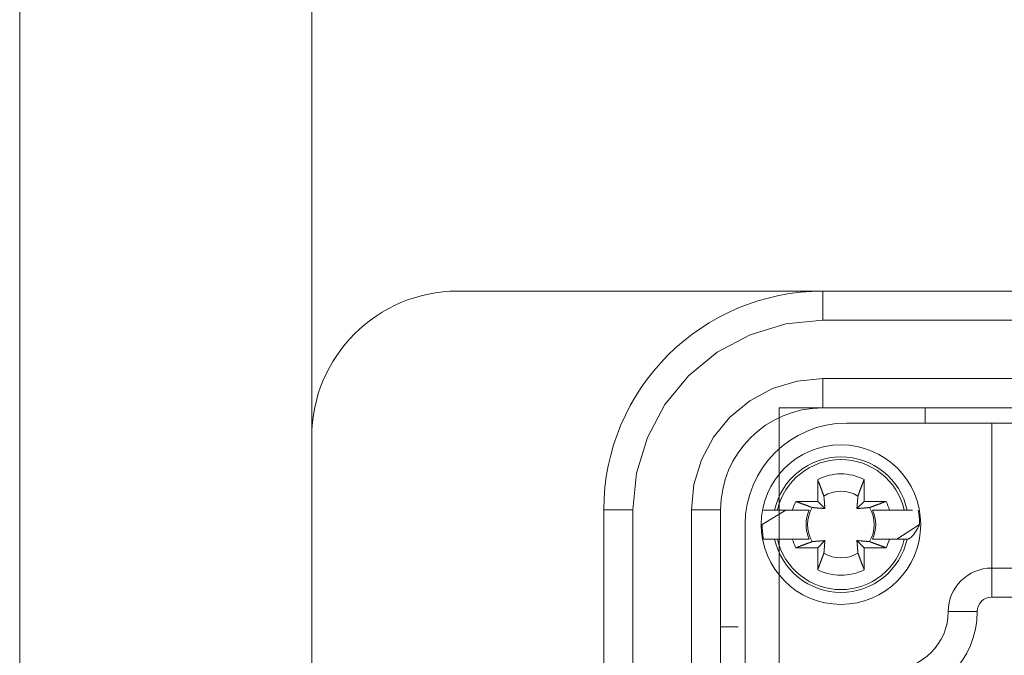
# Model space of a CAD drawing. Header units: millimetres. Extents: x 12388 to 56229, y -202 to 7369.
# Tile 38 of 88: x 20906 to 21041, y 2185 to 2272. Entities that reach past the tile are written whole.
import ezdxf

# ---------------------------------------------------------------- set-up
doc = ezdxf.new("R2010")
doc.units = ezdxf.units.MM
doc.header["$LTSCALE"] = 40
doc.layers.add('도면층1', color=1, linetype='Continuous')

# ---------------------------------------------------------------- blocks, each defined once
blk = doc.blocks.new('0099')
at = {"layer": '도면층1', "linetype": 'Continuous', "lineweight": 0}
for p, q in [((20966.14, 2234.54), (21016.14, 2234.54)), ((21016.14, 2234.54), (21016.14, 2230.54)), ((21016.14, 2234.54), (21196.14, 2234.54)), ((21016.14, 2230.54), (21196.14, 2230.54)), ((21196.14, 2222.54), (21016.14, 2222.54)), ((21016.14, 2222.54), (21016.14, 2218.54)), ((21016.14, 2218.54), (21196.14, 2218.54)), ((21030.14, 2216.49), (21030.14, 2218.54)), ((21019.41, 2216.45), (21039.28, 2216.45)), ((21039.28, 2216.45), (21046.32, 2216.45)), ((21039.28, 2216.45), (21039.28, 2196.58)), ((20946.14, 2082.54), (20946.14, 2214.54)), ((21015.44, 2205.72), (21015.44, 2208.73)), ((21021.8, 2208.73), (21021.8, 2205.72)), ((21012.43, 2205.72), (21015.44, 2205.72)), ((21015.44, 2205.72), (21016.42, 2204.74)), ((21020.81, 2204.74), (21021.8, 2205.72)), ((21021.8, 2205.72), (21024.8, 2205.72)), ((20986.14, 2092.54), (20986.14, 2204.54)), ((20986.14, 2204.54), (20990.14, 2204.54)), ((20990.14, 2204.54), (20990.14, 2092.54)), ((20998.14, 2204.54), (20998.14, 2092.54)), ((21002.14, 2204.54), (20998.14, 2204.54)), ((21002.14, 2092.54), (21002.14, 2204.54)), ((21011.06, 2204.53), (21007.84, 2202.54)), ((21009.55, 2204.53), (21008.02, 2204.53)), ((21009.55, 2204.53), (21009.93, 2204.53)), ((21009.93, 2204.53), (21011.96, 2204.53)), ((21025.27, 2204.53), (21022.96, 2204.53)), ((21025.28, 2204.53), (21027.31, 2204.53)), ((21027.31, 2204.53), (21027.69, 2204.53)), ((21005.51, 2202.54), (21005.51, 2174.72)), ((21026.28, 2200.55), (21029.4, 2202.54)), ((21008.02, 2200.55), (21009.55, 2200.55)), ((21009.93, 2200.55), (21009.55, 2200.55)), ((21011.96, 2200.55), (21009.93, 2200.55)), ((21016.42, 2200.35), (21015.44, 2199.36)), ((21021.8, 2199.36), (21020.81, 2200.35)), ((21022.96, 2200.55), (21024.14, 2200.55)), ((21027.31, 2200.55), (21025.28, 2200.55)), ((21027.69, 2200.55), (21027.31, 2200.55)), ((21015.44, 2199.36), (21012.43, 2199.36)), ((21015.44, 2196.36), (21015.44, 2199.36)), ((21021.8, 2199.36), (21021.8, 2196.36)), ((21024.8, 2199.36), (21021.8, 2199.36)), ((21052.99, 2196.58), (21039.28, 2196.58)), ((21039.28, 2196.58), (21039.28, 2192.61)), ((21052.99, 2192.61), (21039.28, 2192.61)), ((21033.32, 2190.62), (21037.3, 2190.62)), ((21002.14, 2188.54), (21004.56, 2188.54))]:
    blk.add_line(p, q, dxfattribs=at)
at = {"layer": '도면층1', "linetype": 'Continuous', "lineweight": 15}
for p, q in [((21202.14, 2218.54), (21010.14, 2218.54)), ((21010.14, 2218.54), (21010.14, 2078.54))]:
    blk.add_line(p, q, dxfattribs=at)
at = {"layer": '도면층1', "linetype": 'Continuous', "lineweight": 0, "flags": 128}
for points in [[(21016.14, 2230.54), (21011.06, 2230.04), (21006.19, 2228.56), (21001.69, 2226.16), (20997.75, 2222.93), (20994.52, 2218.99), (20992.12, 2214.49), (20990.64, 2209.61), (20990.14, 2204.54)], [(20998.14, 2204.54), (20998.48, 2208.05), (20999.51, 2211.43), (21001.17, 2214.54), (21003.41, 2217.27), (21006.14, 2219.51), (21009.25, 2221.17), (21012.62, 2222.2), (21016.14, 2222.54)]]:
    blk.add_lwpolyline(points, dxfattribs=at)
at = {"layer": '도면층1', "linetype": 'Continuous', "lineweight": 0}
for points in [[(21016.29, 2206.46), (21016.27, 2206.52, 0.000042), (21016.24, 2206.58, 0.00004), (21016.22, 2206.64, 0.000039), (21016.2, 2206.7, 0.000038), (21016.17, 2206.77, 0.000036), (21016.15, 2206.83, 0.000035), (21016.12, 2206.9, 0.000034), (21016.1, 2206.97, 0.000033), (21016.07, 2207.04, 0.000032), (21016.05, 2207.1, 0.000031), (21016.02, 2207.18, 0.00003), (21015.99, 2207.25, 0.000029), (21015.97, 2207.32, 0.000028), (21015.94, 2207.39, 0.000027), (21015.91, 2207.47, 0.000027), (21015.88, 2207.54, 0.000026), (21015.85, 2207.62, 0.000025), (21015.83, 2207.7, 0.000025), (21015.8, 2207.78, 0.000023), (21015.77, 2207.86, 0.000021), (21015.74, 2207.94, 0.000023), (21015.7, 2208.02, 0.000027), (21015.67, 2208.11, 0.000019), (21015.64, 2208.19, 0.000007), (21015.61, 2208.27, 0.000027), (21015.58, 2208.36, 0.000044), (21015.52, 2208.52, 0.00002), (21015.44, 2208.73, 0.000011)], [(21021.8, 2208.73), (21021.76, 2208.63, 0.000021), (21021.73, 2208.54, 0.000021), (21021.7, 2208.45, 0.000022), (21021.66, 2208.36, 0.000023), (21021.63, 2208.28, 0.000023), (21021.6, 2208.19, 0.000024), (21021.57, 2208.11, 0.000024), (21021.53, 2208.02, 0.000025), (21021.5, 2207.94, 0.000026), (21021.47, 2207.86, 0.000027), (21021.44, 2207.78, 0.000027), (21021.41, 2207.7, 0.000028), (21021.38, 2207.62, 0.000029), (21021.36, 2207.54, 0.00003), (21021.33, 2207.47, 0.000031), (21021.3, 2207.39, 0.000031), (21021.27, 2207.32, 0.000033), (21021.24, 2207.25, 0.000034), (21021.22, 2207.18, 0.000034), (21021.19, 2207.1, 0.000033), (21021.17, 2207.04, 0.000038), (21021.14, 2206.97, 0.000046), (21021.12, 2206.9, 0.000036), (21021.09, 2206.83, 0.000013), (21021.07, 2206.78, 0.000054), (21021.04, 2206.7, 0.000098), (21021, 2206.6, 0.000051), (21020.95, 2206.46, 0.000028)], [(21016.42, 2204.74), (21016.42, 2204.78, 0.000146), (21016.42, 2204.82, 0.00014), (21016.41, 2204.86, 0.000136), (21016.41, 2204.91, 0.000135), (21016.41, 2204.95, 0.000133), (21016.4, 2205, 0.000131), (21016.4, 2205.05, 0.000128), (21016.4, 2205.09, 0.000127), (21016.39, 2205.14, 0.000124), (21016.39, 2205.19, 0.000122), (21016.39, 2205.24, 0.00012), (21016.38, 2205.29, 0.000118), (21016.38, 2205.35, 0.000116), (21016.37, 2205.4, 0.000114), (21016.37, 2205.46, 0.000112), (21016.37, 2205.51, 0.000109), (21016.36, 2205.57, 0.000108), (21016.36, 2205.63, 0.000109), (21016.35, 2205.69, 0.000103), (21016.35, 2205.75, 0.000094), (21016.34, 2205.81, 0.000103), (21016.34, 2205.88, 0.000123), (21016.33, 2205.95, 0.000088), (21016.33, 2206.01, 0.000024), (21016.32, 2206.07, 0.000127), (21016.31, 2206.15, 0.000208), (21016.3, 2206.28, 0.000094), (21016.29, 2206.46, 0.000047)], [(21020.95, 2206.46), (21020.94, 2206.38, 0.000078), (21020.94, 2206.3, 0.000083), (21020.93, 2206.23, 0.000087), (21020.93, 2206.15, 0.000088), (21020.92, 2206.08, 0.000089), (21020.91, 2206.01, 0.000091), (21020.91, 2205.94, 0.000093), (21020.9, 2205.88, 0.000095), (21020.9, 2205.81, 0.000097), (21020.89, 2205.75, 0.000099), (21020.89, 2205.69, 0.000101), (21020.88, 2205.63, 0.000102), (21020.88, 2205.57, 0.000105), (21020.87, 2205.51, 0.000107), (21020.87, 2205.46, 0.000109), (21020.86, 2205.4, 0.00011), (21020.86, 2205.35, 0.000113), (21020.86, 2205.29, 0.000117), (21020.85, 2205.24, 0.000116), (21020.85, 2205.19, 0.000111), (21020.84, 2205.14, 0.000123), (21020.84, 2205.09, 0.000148), (21020.84, 2205.04, 0.000117), (21020.83, 2205, 0.000045), (21020.83, 2204.96, 0.000164), (21020.83, 2204.91, 0.00029), (21020.82, 2204.83, 0.00015), (21020.81, 2204.74, 0.000083)], [(21012.43, 2205.72), (21012.53, 2205.69, 0.000017), (21012.62, 2205.65, 0.000017), (21012.71, 2205.62, 0.000018), (21012.8, 2205.58, 0.000018), (21012.88, 2205.55, 0.000018), (21012.97, 2205.52, 0.000019), (21013.06, 2205.49, 0.00002), (21013.14, 2205.46, 0.00002), (21013.22, 2205.42, 0.000021), (21013.3, 2205.39, 0.000021), (21013.38, 2205.36, 0.000022), (21013.46, 2205.33, 0.000022), (21013.54, 2205.31, 0.000023), (21013.62, 2205.28, 0.000024), (21013.69, 2205.25, 0.000024), (21013.77, 2205.22, 0.000025), (21013.84, 2205.19, 0.000026), (21013.91, 2205.17, 0.000027), (21013.99, 2205.14, 0.000027), (21014.06, 2205.11, 0.000026), (21014.12, 2205.09, 0.00003), (21014.19, 2205.06, 0.000037), (21014.26, 2205.04, 0.000029), (21014.33, 2205.01, 0.00001), (21014.38, 2204.99, 0.000043), (21014.46, 2204.96, 0.000078), (21014.56, 2204.92, 0.00004), (21014.7, 2204.87, 0.000022)], [(21022.54, 2204.87), (21022.6, 2204.89, 0.00004), (21022.66, 2204.92, 0.000039), (21022.72, 2204.94, 0.000037), (21022.78, 2204.96, 0.000036), (21022.85, 2204.99, 0.000035), (21022.91, 2205.01, 0.000034), (21022.98, 2205.04, 0.000033), (21023.05, 2205.06, 0.000032), (21023.11, 2205.09, 0.000031), (21023.18, 2205.11, 0.00003), (21023.25, 2205.14, 0.000029), (21023.33, 2205.17, 0.000028), (21023.4, 2205.19, 0.000027), (21023.47, 2205.22, 0.000026), (21023.55, 2205.25, 0.000026), (21023.62, 2205.28, 0.000025), (21023.7, 2205.31, 0.000024), (21023.78, 2205.33, 0.000024), (21023.86, 2205.36, 0.000023), (21023.94, 2205.39, 0.000021), (21024.02, 2205.42, 0.000022), (21024.1, 2205.46, 0.000026), (21024.19, 2205.49, 0.000019), (21024.27, 2205.52, 0.000006), (21024.34, 2205.55, 0.000026), (21024.44, 2205.58, 0.000042), (21024.6, 2205.64, 0.00002), (21024.8, 2205.72, 0.00001)], [(21011.96, 2204.53), (21012.05, 2204.53, 0.000003), (21012.14, 2204.53, 0.000003), (21012.23, 2204.53, 0.000003), (21012.32, 2204.53, 0.000003), (21012.41, 2204.53, 0.000004), (21012.49, 2204.53, 0.000004), (21012.58, 2204.53, 0.000004), (21012.66, 2204.53, 0.000004), (21012.75, 2204.53, 0.000004), (21012.83, 2204.53, 0.000004), (21012.91, 2204.53, 0.000004), (21012.99, 2204.53, 0.000004), (21013.07, 2204.53, 0.000004), (21013.15, 2204.53, 0.000004), (21013.23, 2204.53, 0.000005), (21013.3, 2204.53, 0.000005), (21013.38, 2204.53, 0.000005), (21013.45, 2204.53, 0.000005), (21013.53, 2204.53, 0.000005), (21013.6, 2204.53, 0.000005), (21013.67, 2204.53, 0.000005), (21013.74, 2204.53, 0.000007), (21013.81, 2204.53, 0.000005), (21013.88, 2204.53, 0.000002), (21013.94, 2204.53, 0.000008), (21014.02, 2204.53, 0.000014), (21014.13, 2204.53, 0.000007), (21014.28, 2204.53, 0.000004)], [(21014.7, 2204.87), (21014.78, 2204.87, 0.000077), (21014.86, 2204.86, 0.000082), (21014.93, 2204.85, 0.000086), (21015.01, 2204.85, 0.000086), (21015.08, 2204.84, 0.000088), (21015.15, 2204.84, 0.00009), (21015.22, 2204.83, 0.000092), (21015.28, 2204.82, 0.000093), (21015.35, 2204.82, 0.000095), (21015.41, 2204.81, 0.000097), (21015.47, 2204.81, 0.000099), (21015.53, 2204.8, 0.000101), (21015.59, 2204.8, 0.000103), (21015.65, 2204.8, 0.000105), (21015.71, 2204.79, 0.000107), (21015.76, 2204.79, 0.000108), (21015.81, 2204.78, 0.000111), (21015.87, 2204.78, 0.000115), (21015.92, 2204.77, 0.000114), (21015.97, 2204.77, 0.000109), (21016.02, 2204.77, 0.000121), (21016.07, 2204.76, 0.000145), (21016.12, 2204.76, 0.000115), (21016.16, 2204.76, 0.000044), (21016.2, 2204.75, 0.000161), (21016.25, 2204.75, 0.000286), (21016.33, 2204.74, 0.000148), (21016.42, 2204.74, 0.000081)], [(21020.81, 2204.74), (21020.86, 2204.74, 0.000142), (21020.9, 2204.74, 0.000136), (21020.94, 2204.75, 0.000132), (21020.99, 2204.75, 0.000132), (21021.03, 2204.75, 0.00013), (21021.08, 2204.76, 0.000127), (21021.12, 2204.76, 0.000125), (21021.17, 2204.76, 0.000123), (21021.22, 2204.77, 0.000121), (21021.27, 2204.77, 0.000119), (21021.32, 2204.77, 0.000117), (21021.37, 2204.78, 0.000115), (21021.42, 2204.78, 0.000113), (21021.48, 2204.79, 0.000112), (21021.53, 2204.79, 0.000109), (21021.59, 2204.8, 0.000107), (21021.65, 2204.8, 0.000105), (21021.71, 2204.8, 0.000106), (21021.77, 2204.81, 0.0001), (21021.83, 2204.81, 0.000091), (21021.89, 2204.82, 0.0001), (21021.96, 2204.82, 0.00012), (21022.02, 2204.83, 0.000085), (21022.09, 2204.84, 0.000023), (21022.15, 2204.84, 0.000123), (21022.23, 2204.85, 0.000203), (21022.36, 2204.86, 0.000091), (21022.54, 2204.87, 0.000046)], [(21022.96, 2204.53), (21023.03, 2204.53, 0.000007), (21023.09, 2204.53, 0.000006), (21023.16, 2204.53, 0.000006), (21023.22, 2204.53, 0.000006), (21023.29, 2204.53, 0.000006), (21023.36, 2204.53, 0.000006), (21023.43, 2204.53, 0.000006), (21023.5, 2204.53, 0.000006), (21023.57, 2204.53, 0.000005), (21023.64, 2204.53, 0.000005), (21023.71, 2204.53, 0.000005), (21023.79, 2204.53, 0.000005), (21023.86, 2204.53, 0.000005), (21023.94, 2204.53, 0.000005), (21024.01, 2204.53, 0.000005), (21024.09, 2204.53, 0.000005), (21024.17, 2204.53, 0.000004), (21024.25, 2204.53, 0.000004), (21024.33, 2204.53, 0.000004), (21024.41, 2204.53, 0.000004), (21024.49, 2204.53, 0.000004), (21024.57, 2204.53, 0.000005), (21024.66, 2204.53, 0.000004), (21024.74, 2204.53, 0.000001), (21024.82, 2204.53, 0.000005), (21024.92, 2204.53, 0.000008), (21025.08, 2204.53, 0.000004), (21025.28, 2204.53, 0.000002)], [(21028.41, 2204.53), (21028.41, 2204.53, -0.00452), (21028.4, 2204.53, -0.000997), (21028.4, 2204.53, -0.000417), (21028.39, 2204.53, -0.000233), (21028.38, 2204.53, -0.000146), (21028.38, 2204.53, -0.000102), (21028.37, 2204.53, -0.000074), (21028.35, 2204.53, -0.000057), (21028.34, 2204.53, -0.000044), (21028.32, 2204.53, -0.000036), (21028.31, 2204.53, -0.00003), (21028.29, 2204.53, -0.000025), (21028.27, 2204.53, -0.000021), (21028.25, 2204.53, -0.000018), (21028.22, 2204.53, -0.000016), (21028.2, 2204.53, -0.000014), (21028.17, 2204.53, -0.000012), (21028.15, 2204.53, -0.000011), (21028.12, 2204.53, -0.00001), (21028.09, 2204.53, -0.000008), (21028.05, 2204.53, -0.000008), (21028.02, 2204.53, -0.000009), (21027.98, 2204.53, -0.000006), (21027.95, 2204.53, -0.000002), (21027.91, 2204.53, -0.000008), (21027.87, 2204.53, -0.000012), (21027.79, 2204.53, -0.000005), (21027.69, 2204.53, -0.000002)], [(21027.69, 2200.55), (21027.74, 2200.56, 0.022936), (21027.79, 2200.56, 0.021958), (21027.84, 2200.57, 0.020682), (21027.89, 2200.59, 0.019303), (21027.94, 2200.61, 0.017798), (21027.99, 2200.63, 0.016353), (21028.04, 2200.66, 0.014902), (21028.09, 2200.7, 0.01359), (21028.14, 2200.73, 0.012329), (21028.2, 2200.77, 0.011226), (21028.25, 2200.82, 0.010183), (21028.3, 2200.87, 0.00928), (21028.36, 2200.93, 0.00845), (21028.42, 2200.99, 0.007744), (21028.47, 2201.05, 0.007055), (21028.53, 2201.12, 0.006445), (21028.59, 2201.19, 0.005968), (21028.65, 2201.27, 0.005614), (21028.71, 2201.35, 0.005023), (21028.77, 2201.44, 0.004361), (21028.83, 2201.53, 0.004475), (21028.89, 2201.62, 0.00492), (21028.95, 2201.73, 0.00344), (21029.01, 2201.83, 0.001133), (21029.07, 2201.92, 0.004482), (21029.14, 2202.05, 0.006788), (21029.25, 2202.26, 0.002981), (21029.4, 2202.54, 0.001507)], [(21014.28, 2200.55), (21014.21, 2200.55, 0.000005), (21014.15, 2200.55, 0.000005), (21014.08, 2200.55, 0.000005), (21014.02, 2200.55, 0.000005), (21013.95, 2200.55, 0.000005), (21013.88, 2200.55, 0.000005), (21013.81, 2200.55, 0.000004), (21013.74, 2200.55, 0.000004), (21013.67, 2200.55, 0.000004), (21013.6, 2200.55, 0.000004), (21013.53, 2200.55, 0.000004), (21013.45, 2200.55, 0.000004), (21013.38, 2200.55, 0.000004), (21013.3, 2200.55, 0.000004), (21013.23, 2200.55, 0.000004), (21013.15, 2200.55, 0.000004), (21013.07, 2200.55, 0.000003), (21012.99, 2200.55, 0.000003), (21012.91, 2200.55, 0.000003), (21012.83, 2200.55, 0.000003), (21012.75, 2200.55, 0.000003), (21012.66, 2200.55, 0.000004), (21012.58, 2200.55, 0.000003), (21012.49, 2200.55, 0.000001), (21012.42, 2200.55, 0.000004), (21012.32, 2200.55, 0.000006), (21012.16, 2200.55, 0.000003), (21011.96, 2200.55, 0.000002)], [(21014.7, 2200.21), (21014.64, 2200.19, 0.000048), (21014.58, 2200.16, 0.000046), (21014.52, 2200.14, 0.000045), (21014.46, 2200.12, 0.000043), (21014.39, 2200.09, 0.000042), (21014.33, 2200.07, 0.00004), (21014.26, 2200.04, 0.000039), (21014.19, 2200.02, 0.000038), (21014.12, 2199.99, 0.000037), (21014.06, 2199.97, 0.000035), (21013.99, 2199.94, 0.000034), (21013.91, 2199.92, 0.000033), (21013.84, 2199.89, 0.000032), (21013.77, 2199.86, 0.000031), (21013.69, 2199.83, 0.00003), (21013.62, 2199.81, 0.000029), (21013.54, 2199.78, 0.000029), (21013.46, 2199.75, 0.000028), (21013.38, 2199.72, 0.000027), (21013.3, 2199.69, 0.000024), (21013.22, 2199.66, 0.000026), (21013.14, 2199.63, 0.00003), (21013.05, 2199.59, 0.000022), (21012.97, 2199.56, 0.000007), (21012.9, 2199.54, 0.000031), (21012.8, 2199.5, 0.00005), (21012.64, 2199.44, 0.000023), (21012.43, 2199.36, 0.000012)], [(21016.42, 2200.35), (21016.38, 2200.34, 0.000148), (21016.34, 2200.34, 0.000141), (21016.3, 2200.34, 0.000137), (21016.25, 2200.33, 0.000137), (21016.21, 2200.33, 0.000135), (21016.16, 2200.33, 0.000132), (21016.11, 2200.32, 0.00013), (21016.07, 2200.32, 0.000128), (21016.02, 2200.32, 0.000126), (21015.97, 2200.31, 0.000124), (21015.92, 2200.31, 0.000122), (21015.87, 2200.3, 0.00012), (21015.81, 2200.3, 0.000117), (21015.76, 2200.3, 0.000116), (21015.71, 2200.29, 0.000113), (21015.65, 2200.29, 0.000111), (21015.59, 2200.28, 0.000109), (21015.53, 2200.28, 0.00011), (21015.47, 2200.27, 0.000104), (21015.41, 2200.27, 0.000095), (21015.35, 2200.26, 0.000104), (21015.28, 2200.26, 0.000124), (21015.21, 2200.25, 0.000089), (21015.15, 2200.25, 0.000024), (21015.09, 2200.24, 0.000128), (21015.01, 2200.23, 0.000211), (21014.88, 2200.22, 0.000095), (21014.7, 2200.21, 0.000048)], [(21016.29, 2198.62), (21016.29, 2198.7, 0.000079), (21016.3, 2198.78, 0.000085), (21016.31, 2198.86, 0.000088), (21016.31, 2198.93, 0.000089), (21016.32, 2199, 0.000091), (21016.33, 2199.07, 0.000092), (21016.33, 2199.14, 0.000095), (21016.34, 2199.2, 0.000096), (21016.34, 2199.27, 0.000098), (21016.35, 2199.33, 0.0001), (21016.35, 2199.39, 0.000102), (21016.36, 2199.45, 0.000104), (21016.36, 2199.51, 0.000106), (21016.37, 2199.57, 0.000108), (21016.37, 2199.63, 0.00011), (21016.37, 2199.68, 0.000111), (21016.38, 2199.74, 0.000115), (21016.38, 2199.79, 0.000118), (21016.39, 2199.84, 0.000118), (21016.39, 2199.89, 0.000112), (21016.39, 2199.94, 0.000125), (21016.4, 2199.99, 0.00015), (21016.4, 2200.04, 0.000119), (21016.4, 2200.08, 0.000046), (21016.41, 2200.12, 0.000166), (21016.41, 2200.17, 0.000295), (21016.42, 2200.25, 0.000153), (21016.42, 2200.35, 0.000084)], [(21022.54, 2200.21), (21022.46, 2200.22, 0.000081), (21022.38, 2200.22, 0.000086), (21022.3, 2200.23, 0.00009), (21022.23, 2200.23, 0.00009), (21022.16, 2200.24, 0.000092), (21022.09, 2200.25, 0.000094), (21022.02, 2200.25, 0.000096), (21021.96, 2200.26, 0.000098), (21021.89, 2200.26, 0.0001), (21021.83, 2200.27, 0.000102), (21021.77, 2200.27, 0.000104), (21021.71, 2200.28, 0.000106), (21021.65, 2200.28, 0.000108), (21021.59, 2200.29, 0.00011), (21021.53, 2200.29, 0.000112), (21021.48, 2200.3, 0.000113), (21021.42, 2200.3, 0.000116), (21021.37, 2200.3, 0.00012), (21021.32, 2200.31, 0.00012), (21021.27, 2200.31, 0.000114), (21021.22, 2200.32, 0.000127), (21021.17, 2200.32, 0.000152), (21021.12, 2200.32, 0.00012), (21021.08, 2200.33, 0.000047), (21021.04, 2200.33, 0.000169), (21020.99, 2200.33, 0.000299), (21020.91, 2200.34, 0.000155), (21020.81, 2200.35, 0.000085)], [(21020.81, 2200.35), (21020.82, 2200.3, 0.000144), (21020.82, 2200.26, 0.000138), (21020.82, 2200.22, 0.000134), (21020.83, 2200.17, 0.000133), (21020.83, 2200.13, 0.000131), (21020.83, 2200.08, 0.000129), (21020.84, 2200.04, 0.000127), (21020.84, 2199.99, 0.000125), (21020.84, 2199.94, 0.000123), (21020.85, 2199.89, 0.000121), (21020.85, 2199.84, 0.000119), (21020.86, 2199.79, 0.000117), (21020.86, 2199.74, 0.000114), (21020.86, 2199.68, 0.000113), (21020.87, 2199.63, 0.00011), (21020.87, 2199.57, 0.000108), (21020.88, 2199.51, 0.000107), (21020.88, 2199.45, 0.000108), (21020.89, 2199.39, 0.000102), (21020.89, 2199.33, 0.000092), (21020.9, 2199.27, 0.000102), (21020.9, 2199.2, 0.000121), (21020.91, 2199.14, 0.000086), (21020.91, 2199.07, 0.000023), (21020.92, 2199.01, 0.000125), (21020.93, 2198.93, 0.000206), (21020.94, 2198.8, 0.000092), (21020.95, 2198.62, 0.000046)], [(21024.8, 2199.36), (21024.71, 2199.4, 0.00002), (21024.62, 2199.43, 0.000021), (21024.53, 2199.46, 0.000021), (21024.44, 2199.5, 0.000022), (21024.35, 2199.53, 0.000023), (21024.27, 2199.56, 0.000023), (21024.18, 2199.59, 0.000024), (21024.1, 2199.63, 0.000025), (21024.02, 2199.66, 0.000025), (21023.94, 2199.69, 0.000026), (21023.86, 2199.72, 0.000027), (21023.78, 2199.75, 0.000027), (21023.7, 2199.78, 0.000028), (21023.62, 2199.81, 0.000029), (21023.55, 2199.83, 0.00003), (21023.47, 2199.86, 0.000031), (21023.4, 2199.89, 0.000032), (21023.33, 2199.92, 0.000033), (21023.25, 2199.94, 0.000034), (21023.18, 2199.97, 0.000032), (21023.11, 2199.99, 0.000037), (21023.05, 2200.02, 0.000045), (21022.98, 2200.05, 0.000036), (21022.91, 2200.07, 0.000012), (21022.85, 2200.09, 0.000052), (21022.78, 2200.12, 0.000096), (21022.68, 2200.16, 0.00005), (21022.54, 2200.21, 0.000027)], [(21025.28, 2200.55), (21025.19, 2200.55, 0.000003), (21025.1, 2200.55, 0.000003), (21025.01, 2200.55, 0.000003), (21024.92, 2200.55, 0.000003), (21024.83, 2200.55, 0.000003), (21024.74, 2200.55, 0.000003), (21024.66, 2200.55, 0.000003), (21024.57, 2200.55, 0.000003), (21024.49, 2200.55, 0.000003), (21024.41, 2200.55, 0.000003), (21024.33, 2200.55, 0.000003), (21024.25, 2200.55, 0.000003), (21024.17, 2200.55, 0.000003), (21024.09, 2200.55, 0.000003), (21024.01, 2200.55, 0.000004), (21023.94, 2200.55, 0.000004), (21023.86, 2200.55, 0.000004), (21023.79, 2200.55, 0.000004), (21023.71, 2200.55, 0.000004), (21023.64, 2200.55, 0.000004), (21023.57, 2200.55, 0.000004), (21023.5, 2200.55, 0.000005), (21023.43, 2200.55, 0.000004), (21023.36, 2200.55, 0.000001), (21023.3, 2200.55, 0.000006), (21023.22, 2200.55, 0.000011), (21023.11, 2200.55, 0.000005), (21022.96, 2200.55, 0.000003)], [(21015.44, 2196.36), (21015.48, 2196.45, 0.000018), (21015.51, 2196.54, 0.000018), (21015.54, 2196.63, 0.000019), (21015.58, 2196.72, 0.000019), (21015.61, 2196.81, 0.00002), (21015.64, 2196.89, 0.00002), (21015.67, 2196.98, 0.000021), (21015.7, 2197.06, 0.000021), (21015.74, 2197.14, 0.000022), (21015.77, 2197.22, 0.000023), (21015.8, 2197.3, 0.000023), (21015.83, 2197.38, 0.000024), (21015.85, 2197.46, 0.000025), (21015.88, 2197.54, 0.000025), (21015.91, 2197.61, 0.000026), (21015.94, 2197.69, 0.000027), (21015.97, 2197.76, 0.000028), (21015.99, 2197.84, 0.000029), (21016.02, 2197.91, 0.000029), (21016.05, 2197.98, 0.000028), (21016.07, 2198.05, 0.000032), (21016.1, 2198.11, 0.00004), (21016.12, 2198.18, 0.000031), (21016.15, 2198.25, 0.000011), (21016.17, 2198.31, 0.000046), (21016.2, 2198.38, 0.000084), (21016.24, 2198.48, 0.000043), (21016.29, 2198.62, 0.000024)], [(21020.95, 2198.62), (21020.97, 2198.56, 0.00005), (21021, 2198.5, 0.000048), (21021.02, 2198.44, 0.000047), (21021.04, 2198.38, 0.000045), (21021.07, 2198.31, 0.000044), (21021.09, 2198.25, 0.000042), (21021.12, 2198.18, 0.000041), (21021.14, 2198.11, 0.00004), (21021.17, 2198.05, 0.000038), (21021.19, 2197.98, 0.000037), (21021.22, 2197.91, 0.000036), (21021.24, 2197.84, 0.000035), (21021.27, 2197.76, 0.000034), (21021.3, 2197.69, 0.000033), (21021.33, 2197.61, 0.000032), (21021.36, 2197.54, 0.000031), (21021.38, 2197.46, 0.00003), (21021.41, 2197.38, 0.00003), (21021.44, 2197.3, 0.000028), (21021.47, 2197.22, 0.000026), (21021.5, 2197.14, 0.000028), (21021.53, 2197.06, 0.000032), (21021.57, 2196.97, 0.000023), (21021.6, 2196.89, 0.000008), (21021.63, 2196.82, 0.000032), (21021.66, 2196.72, 0.000052), (21021.72, 2196.56, 0.000024), (21021.8, 2196.36, 0.000013)]]:
    blk.add_lwpolyline(points, format="xyb", dxfattribs=at)
for centre, radius, start, end in [((20966.14, 2214.54), 20, 90, 180), ((21016.14, 2204.54), 30, 90, 180), ((21016.14, 2204.54), 14, 90, 180), ((21019.41, 2202.54), 13.91, 90, 180), ((21018.62, 2202.54), 10.93, 270, 180), ((21018.62, 2202.54), 9.29, 12.3529, 167.6471), ((21018.62, 2202.54), 8.91, 12.8773, 167.1231), ((21018.62, 2202.54), 6.95, 62.7971, 117.2029), ((21018.62, 2202.54), 4.56, 59.2353, 120.7647), ((21018.62, 2202.54), 6.95, 152.7971, 163.3985), ((21018.62, 2202.54), 6.95, 16.6015, 27.2029), ((21018.62, 2202.54), 4.77, 155.4098, 204.5902), ((21018.62, 2202.54), 4.56, 149.2353, 210.7647), ((21018.62, 2202.54), 4.56, 329.2353, 30.7647), ((21018.62, 2202.54), 4.77, 335.4098, 24.5902), ((21018.62, 2202.54), 10.78, 0, 10.6178), ((21018.62, 2202.54), 10.93, 180, 270), ((21018.62, 2202.54), 10.78, 180, 190.6178), ((21018.62, 2202.54), 9.29, 192.3529, 347.6471), ((21018.62, 2202.54), 8.91, 192.8772, 347.123), ((21018.62, 2202.54), 6.95, 196.6015, 207.2029), ((21018.62, 2202.54), 6.95, 332.7971, 343.3985), ((21018.62, 2202.54), 4.56, 239.2353, 300.7647), ((21018.62, 2202.54), 6.95, 242.7971, 297.2029), ((21039.28, 2190.62), 5.96, 90, 180), ((21039.28, 2190.62), 1.99, 90, 180), ((21025.37, 2190.62), 7.95, 270, 0), ((21025.37, 2190.62), 11.92, 270, 0)]:
    blk.add_arc(centre, radius, start, end, dxfattribs=at)
blk = doc.blocks.new('view dd')
at = {"linetype": 'Continuous', "lineweight": 15}
for p, q in [((20906.14, 2616.54), (20906.14, 2016.54)), ((20946.14, 2056.54), (20946.14, 2576.54))]:
    blk.add_line(p, q, dxfattribs=at)
blk.add_blockref('0099', (0, 0))

msp = doc.modelspace()

# ---------------------------------------------------------------- block references
msp.add_blockref('view dd', (0, 0))

doc.saveas('drawing.dxf')
